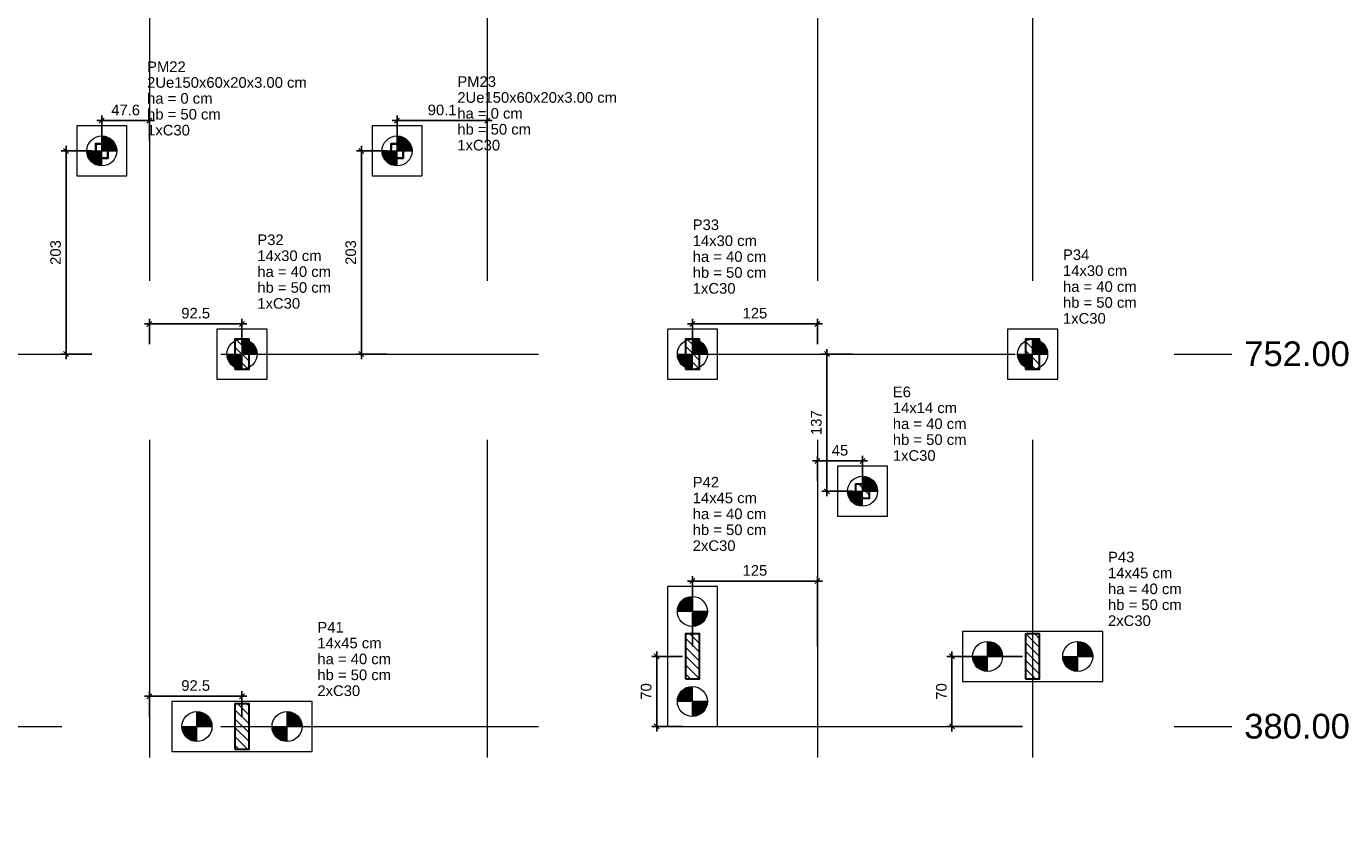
# Model space of a CAD drawing. Header units: millimetres. Extents: x 10906 to 25863, y 1966 to 4861.
# Tile 13 of 163: x 10970 to 10997, y 2936 to 2952. Entities that reach past the tile are written whole.
import ezdxf

# ---------------------------------------------------------------- set-up
doc = ezdxf.new("R2010")
doc.units = ezdxf.units.MM
doc.linetypes.add('DASHED2', pattern=[9.525, 6.35, -3.175])
doc.linetypes.add('DOT2', pattern=[3.175, 0, -3.175])
for name, color, linetype, lineweight in [('LC-Cotas', 4, 'Continuous', 5), ('LC-Eixos', 5, 'DASHED2', 5), ('LC-Estacas dos blocos', 252, 'Continuous', 5), ('LC-Hachuras dos pilares', 8, 'Continuous', 5), ('LC-Seção das fundações', 7, 'Continuous', 5), ('LC-Seção dos pilares', 4, 'Continuous', 30), ('LC-Textos', 7, 'Continuous', 20)]:
    doc.layers.add(name, color=color, linetype=linetype, lineweight=lineweight)
doc.styles.add('Arial', font='arial.ttf')
doc.styles.get("Standard").update_dxf_attribs({"font": 'arial.ttf'})
doc.dimstyles.new('UM_50.000000', dxfattribs={"dimtxt": 0.18, "dimasz": 0.2, "dimexe": 0.2, "dimexo": 0.5, "dimgap": 0, "dimtad": 1, "dimtih": 1, "dimtoh": 1, "dimlfac": 50, "dimzin": 0, "dimdsep": 46, "dimtxsty": 'Standard', "dimcen": 0.09, "dimdle": 0.2, "dimclrd": 256, "dimclre": 256, "dimclrt": 7, "dimazin": 0, "dimtfac": 1, "dimtofl": 0, "dimtmove": 0, "dimatfit": 3, "dimfxl": 1, "dimtolj": 1, "dimtzin": 0, "dimarcsym": 0})
pattern_1 = [(135, (10908.55917, 2930.6675), (-0.08838835, -0.08838835), [])]

# ---------------------------------------------------------------- blocks, each defined once
blk = doc.blocks.new('_Oblique')
at = {"color": 0, "linetype": 'ByBlock', "lineweight": -2}
blk.add_line((-0.5, -0.5), (0.5, 0.5), dxfattribs=at)
blk = doc.blocks.new('*D1348')
at = {"layer": 'Defpoints', "color": 0, "transparency": 16777216}
for p in [(10983.659, 2939.668), (10982.947, 2938.268), (10983.659, 2938.268)]:
    blk.add_point(p, dxfattribs=at)
at = {"layer": 'LC-Cotas', "lineweight": -2, "transparency": 16777216}
for p, q in [((10982.947, 2939.768), (10982.947, 2938.168)), ((10983.459, 2939.668), (10982.847, 2939.668)), ((10983.459, 2938.268), (10982.847, 2938.268))]:
    blk.add_line(p, q, dxfattribs=at)
at = {"layer": 'LC-Cotas', "lineweight": -2, "transparency": 16777216, "xscale": 0.1, "yscale": 0.1, "zscale": 0.1}
for p, rotation in [((10982.947, 2939.668), 90), ((10982.947, 2938.268), 270)]:
    blk.add_blockref('_Oblique', p, dxfattribs=dict(at, rotation=rotation))
at = {"layer": 'LC-Cotas', "color": 7, "transparency": 16777216, "insert": (10982.736, 2938.968), "char_height": 0.2118, "attachment_point": 5, "rotation": 90, "style": 'Arial'}
blk.add_mtext('\\A1;70', dxfattribs=at)
blk = doc.blocks.new('*D1349')
at = {"layer": 'Defpoints', "color": 0, "transparency": 16777216}
for p in [(10990.459, 2939.668), (10988.847, 2938.268), (10990.459, 2938.268)]:
    blk.add_point(p, dxfattribs=at)
at = {"layer": 'LC-Cotas', "lineweight": -2, "transparency": 16777216}
for p, q in [((10988.847, 2939.768), (10988.847, 2938.168)), ((10990.259, 2939.668), (10988.747, 2939.668)), ((10990.259, 2938.268), (10988.747, 2938.268))]:
    blk.add_line(p, q, dxfattribs=at)
at = {"layer": 'LC-Cotas', "lineweight": -2, "transparency": 16777216, "xscale": 0.1, "yscale": 0.1, "zscale": 0.1}
for p, rotation in [((10988.847, 2939.668), 90), ((10988.847, 2938.268), 270)]:
    blk.add_blockref('_Oblique', p, dxfattribs=dict(at, rotation=rotation))
at = {"layer": 'LC-Cotas', "color": 7, "transparency": 16777216, "insert": (10988.636, 2938.968), "char_height": 0.2118, "attachment_point": 5, "rotation": 90, "style": 'Arial'}
blk.add_mtext('\\A1;70', dxfattribs=at)
blk = doc.blocks.new('*D1360')
at = {"layer": 'Defpoints', "color": 0, "transparency": 16777216}
for p in [(10986.347, 2945.708), (10987.059, 2945.708), (10987.059, 2942.968)]:
    blk.add_point(p, dxfattribs=at)
at = {"layer": 'LC-Cotas', "lineweight": -2, "transparency": 16777216}
for p, q in [((10986.347, 2942.868), (10986.347, 2945.808)), ((10986.859, 2945.708), (10986.247, 2945.708)), ((10986.859, 2942.968), (10986.247, 2942.968))]:
    blk.add_line(p, q, dxfattribs=at)
at = {"layer": 'LC-Cotas', "lineweight": -2, "transparency": 16777216, "xscale": 0.1, "yscale": 0.1, "zscale": 0.1}
for p, rotation in [((10986.347, 2945.708), 90), ((10986.347, 2942.968), 270)]:
    blk.add_blockref('_Oblique', p, dxfattribs=dict(at, rotation=rotation))
at = {"layer": 'LC-Cotas', "color": 7, "transparency": 16777216, "insert": (10986.136, 2944.338), "char_height": 0.2118, "attachment_point": 5, "rotation": 90, "style": 'Arial'}
blk.add_mtext('\\A1;137', dxfattribs=at)
blk = doc.blocks.new('*D1377')
at = {"layer": 'Defpoints', "color": 0, "transparency": 16777216}
for p in [(10971.857, 2949.768), (10971.145, 2945.708), (10971.857, 2945.708)]:
    blk.add_point(p, dxfattribs=at)
at = {"layer": 'LC-Cotas', "lineweight": -2, "transparency": 16777216}
for p, q in [((10971.657, 2949.768), (10971.045, 2949.768)), ((10971.145, 2949.868), (10971.145, 2945.608)), ((10971.657, 2945.708), (10971.045, 2945.708))]:
    blk.add_line(p, q, dxfattribs=at)
at = {"layer": 'LC-Cotas', "lineweight": -2, "transparency": 16777216, "xscale": 0.1, "yscale": 0.1, "zscale": 0.1}
for p, rotation in [((10971.145, 2949.768), 90), ((10971.145, 2945.708), 270)]:
    blk.add_blockref('_Oblique', p, dxfattribs=dict(at, rotation=rotation))
at = {"layer": 'LC-Cotas', "color": 7, "transparency": 16777216, "insert": (10970.934, 2947.738), "char_height": 0.2118, "attachment_point": 5, "rotation": 90, "style": 'Arial'}
blk.add_mtext('\\A1;203', dxfattribs=at)
blk = doc.blocks.new('*D1378')
at = {"layer": 'Defpoints', "color": 0, "transparency": 16777216}
for p in [(10977.757, 2949.768), (10977.045, 2945.708), (10977.757, 2945.708)]:
    blk.add_point(p, dxfattribs=at)
at = {"layer": 'LC-Cotas', "lineweight": -2, "transparency": 16777216}
for p, q in [((10977.557, 2949.768), (10976.945, 2949.768)), ((10977.045, 2949.868), (10977.045, 2945.608)), ((10977.557, 2945.708), (10976.945, 2945.708))]:
    blk.add_line(p, q, dxfattribs=at)
at = {"layer": 'LC-Cotas', "lineweight": -2, "transparency": 16777216, "xscale": 0.1, "yscale": 0.1, "zscale": 0.1}
for p, rotation in [((10977.045, 2949.768), 90), ((10977.045, 2945.708), 270)]:
    blk.add_blockref('_Oblique', p, dxfattribs=dict(at, rotation=rotation))
at = {"layer": 'LC-Cotas', "color": 7, "transparency": 16777216, "insert": (10976.834, 2947.738), "char_height": 0.2118, "attachment_point": 5, "rotation": 90, "style": 'Arial'}
blk.add_mtext('\\A1;203', dxfattribs=at)
blk = doc.blocks.new('*D1391')
at = {"layer": 'Defpoints', "color": 0, "transparency": 16777216}
for p in [(10972.809, 2946.313), (10972.809, 2945.708), (10974.659, 2945.708)]:
    blk.add_point(p, dxfattribs=at)
at = {"layer": 'LC-Cotas', "lineweight": -2, "transparency": 16777216}
for p, q in [((10972.809, 2945.908), (10972.809, 2946.413)), ((10974.659, 2945.908), (10974.659, 2946.413)), ((10974.759, 2946.313), (10972.709, 2946.313))]:
    blk.add_line(p, q, dxfattribs=at)
at = {"layer": 'LC-Cotas', "lineweight": -2, "transparency": 16777216, "xscale": 0.1, "yscale": 0.1, "zscale": 0.1, "rotation": 180}
blk.add_blockref('_Oblique', (10972.809, 2946.313), dxfattribs=at)
at = {"layer": 'LC-Cotas', "lineweight": -2, "transparency": 16777216, "xscale": 0.1, "yscale": 0.1, "zscale": 0.1}
blk.add_blockref('_Oblique', (10974.659, 2946.313), dxfattribs=at)
at = {"layer": 'LC-Cotas', "color": 7, "transparency": 16777216, "insert": (10973.734, 2946.525), "char_height": 0.2118, "attachment_point": 5, "rotation": 0.0057, "style": 'Arial'}
blk.add_mtext('\\A1;92.5', dxfattribs=at)
blk = doc.blocks.new('*D1392')
at = {"layer": 'Defpoints', "color": 0, "transparency": 16777216}
for p in [(10986.159, 2946.313), (10983.659, 2945.708), (10986.159, 2945.708)]:
    blk.add_point(p, dxfattribs=at)
at = {"layer": 'LC-Cotas', "lineweight": -2, "transparency": 16777216}
for p, q in [((10983.659, 2945.908), (10983.659, 2946.413)), ((10986.159, 2945.908), (10986.159, 2946.413)), ((10983.559, 2946.313), (10986.259, 2946.313))]:
    blk.add_line(p, q, dxfattribs=at)
at = {"layer": 'LC-Cotas', "lineweight": -2, "transparency": 16777216, "xscale": 0.1, "yscale": 0.1, "zscale": 0.1, "rotation": 180}
blk.add_blockref('_Oblique', (10983.659, 2946.313), dxfattribs=at)
at = {"layer": 'LC-Cotas', "lineweight": -2, "transparency": 16777216, "xscale": 0.1, "yscale": 0.1, "zscale": 0.1}
blk.add_blockref('_Oblique', (10986.159, 2946.313), dxfattribs=at)
at = {"layer": 'LC-Cotas', "color": 7, "transparency": 16777216, "insert": (10984.909, 2946.525), "char_height": 0.2118, "attachment_point": 5, "rotation": 0.0057, "style": 'Arial'}
blk.add_mtext('\\A1;125', dxfattribs=at)
blk = doc.blocks.new('*D1396')
at = {"layer": 'Defpoints', "color": 0, "transparency": 16777216}
for p in [(10972.809, 2938.873), (10972.809, 2938.268), (10974.659, 2938.268)]:
    blk.add_point(p, dxfattribs=at)
at = {"layer": 'LC-Cotas', "lineweight": -2, "transparency": 16777216}
for p, q in [((10972.809, 2938.468), (10972.809, 2938.973)), ((10974.659, 2938.468), (10974.659, 2938.973)), ((10974.759, 2938.873), (10972.709, 2938.873))]:
    blk.add_line(p, q, dxfattribs=at)
at = {"layer": 'LC-Cotas', "lineweight": -2, "transparency": 16777216, "xscale": 0.1, "yscale": 0.1, "zscale": 0.1, "rotation": 180}
blk.add_blockref('_Oblique', (10972.809, 2938.873), dxfattribs=at)
at = {"layer": 'LC-Cotas', "lineweight": -2, "transparency": 16777216, "xscale": 0.1, "yscale": 0.1, "zscale": 0.1}
blk.add_blockref('_Oblique', (10974.659, 2938.873), dxfattribs=at)
at = {"layer": 'LC-Cotas', "color": 7, "transparency": 16777216, "insert": (10973.734, 2939.085), "char_height": 0.2118, "attachment_point": 5, "rotation": 0.0057, "style": 'Arial'}
blk.add_mtext('\\A1;92.5', dxfattribs=at)
blk = doc.blocks.new('*D1397')
at = {"layer": 'Defpoints', "color": 0, "transparency": 16777216}
for p in [(10986.159, 2941.173), (10983.659, 2939.668), (10986.159, 2939.668)]:
    blk.add_point(p, dxfattribs=at)
at = {"layer": 'LC-Cotas', "lineweight": -2, "transparency": 16777216}
for p, q in [((10983.559, 2941.173), (10986.259, 2941.173)), ((10983.659, 2939.868), (10983.659, 2941.273)), ((10986.159, 2939.868), (10986.159, 2941.273))]:
    blk.add_line(p, q, dxfattribs=at)
at = {"layer": 'LC-Cotas', "lineweight": -2, "transparency": 16777216, "xscale": 0.1, "yscale": 0.1, "zscale": 0.1, "rotation": 180}
blk.add_blockref('_Oblique', (10983.659, 2941.173), dxfattribs=at)
at = {"layer": 'LC-Cotas', "lineweight": -2, "transparency": 16777216, "xscale": 0.1, "yscale": 0.1, "zscale": 0.1}
blk.add_blockref('_Oblique', (10986.159, 2941.173), dxfattribs=at)
at = {"layer": 'LC-Cotas', "color": 7, "transparency": 16777216, "insert": (10984.909, 2941.385), "char_height": 0.2118, "attachment_point": 5, "rotation": 0.0057, "style": 'Arial'}
blk.add_mtext('\\A1;125', dxfattribs=at)
blk = doc.blocks.new('*D1407')
at = {"layer": 'Defpoints', "color": 0, "transparency": 16777216}
for p in [(10986.159, 2943.573), (10986.159, 2942.968), (10987.059, 2942.968)]:
    blk.add_point(p, dxfattribs=at)
at = {"layer": 'LC-Cotas', "lineweight": -2, "transparency": 16777216}
for p, q in [((10987.159, 2943.573), (10986.059, 2943.573)), ((10986.159, 2943.168), (10986.159, 2943.673)), ((10987.059, 2943.168), (10987.059, 2943.673))]:
    blk.add_line(p, q, dxfattribs=at)
at = {"layer": 'LC-Cotas', "lineweight": -2, "transparency": 16777216, "xscale": 0.1, "yscale": 0.1, "zscale": 0.1, "rotation": 180}
blk.add_blockref('_Oblique', (10986.159, 2943.573), dxfattribs=at)
at = {"layer": 'LC-Cotas', "lineweight": -2, "transparency": 16777216, "xscale": 0.1, "yscale": 0.1, "zscale": 0.1}
blk.add_blockref('_Oblique', (10987.059, 2943.573), dxfattribs=at)
at = {"layer": 'LC-Cotas', "color": 7, "transparency": 16777216, "insert": (10986.609, 2943.785), "char_height": 0.2118, "attachment_point": 5, "rotation": 0.0057, "style": 'Arial'}
blk.add_mtext('\\A1;45', dxfattribs=at)
blk = doc.blocks.new('*D1305')
at = {"layer": 'Defpoints', "color": 0, "transparency": 16777216}
for p in [(10972.809, 2950.373), (10971.857, 2949.768), (10972.809, 2949.768)]:
    blk.add_point(p, dxfattribs=at)
at = {"layer": 'LC-Cotas', "lineweight": -2, "transparency": 16777216}
for p, q in [((10971.757, 2950.373), (10972.909, 2950.373)), ((10971.857, 2949.968), (10971.857, 2950.473)), ((10972.809, 2949.968), (10972.809, 2950.473))]:
    blk.add_line(p, q, dxfattribs=at)
at = {"layer": 'LC-Cotas', "lineweight": -2, "transparency": 16777216, "xscale": 0.1, "yscale": 0.1, "zscale": 0.1, "rotation": 180}
blk.add_blockref('_Oblique', (10971.857, 2950.373), dxfattribs=at)
at = {"layer": 'LC-Cotas', "lineweight": -2, "transparency": 16777216, "xscale": 0.1, "yscale": 0.1, "zscale": 0.1}
blk.add_blockref('_Oblique', (10972.809, 2950.373), dxfattribs=at)
at = {"layer": 'LC-Cotas', "color": 7, "transparency": 16777216, "insert": (10972.333, 2950.585), "char_height": 0.2118, "attachment_point": 5, "rotation": 0.0057, "style": 'Arial'}
blk.add_mtext('\\A1;47.6', dxfattribs=at)
blk = doc.blocks.new('*D1306')
at = {"layer": 'Defpoints', "color": 0, "transparency": 16777216}
for p in [(10979.559, 2950.373), (10977.757, 2949.768), (10979.559, 2949.768)]:
    blk.add_point(p, dxfattribs=at)
at = {"layer": 'LC-Cotas', "lineweight": -2, "transparency": 16777216}
for p, q in [((10977.657, 2950.373), (10979.659, 2950.373)), ((10977.757, 2949.968), (10977.757, 2950.473)), ((10979.559, 2949.968), (10979.559, 2950.473))]:
    blk.add_line(p, q, dxfattribs=at)
at = {"layer": 'LC-Cotas', "lineweight": -2, "transparency": 16777216, "xscale": 0.1, "yscale": 0.1, "zscale": 0.1, "rotation": 180}
blk.add_blockref('_Oblique', (10977.757, 2950.373), dxfattribs=at)
at = {"layer": 'LC-Cotas', "lineweight": -2, "transparency": 16777216, "xscale": 0.1, "yscale": 0.1, "zscale": 0.1}
blk.add_blockref('_Oblique', (10979.559, 2950.373), dxfattribs=at)
at = {"layer": 'LC-Cotas', "color": 7, "transparency": 16777216, "insert": (10978.658, 2950.585), "char_height": 0.2118, "attachment_point": 5, "rotation": 0.0057, "style": 'Arial'}
blk.add_mtext('\\A1;90.1', dxfattribs=at)

msp = doc.modelspace()

# ---------------------------------------------------------------- hatches: boundary and pattern name
at = {"layer": 'LC-Estacas dos blocos', "linetype": 'Continuous'}
for points in [[(10972.15717, 2949.76751), (10972.14695, 2949.84515), (10972.11698, 2949.91751), (10972.0693, 2949.97964), (10972.00717, 2950.02731), (10971.93481, 2950.05728), (10971.85717, 2950.06751), (10971.85717, 2949.76751), (10972.15717, 2949.76751)], [(10978.05717, 2949.76751), (10978.04695, 2949.84515), (10978.01698, 2949.91751), (10977.9693, 2949.97964), (10977.90717, 2950.02731), (10977.83481, 2950.05728), (10977.75717, 2950.06751), (10977.75717, 2949.76751), (10978.05717, 2949.76751)], [(10971.77952, 2949.47773), (10971.85717, 2949.46751), (10971.85717, 2949.76751), (10971.55717, 2949.76751), (10971.56739, 2949.68986), (10971.59736, 2949.61751), (10971.64504, 2949.55537), (10971.70717, 2949.5077), (10971.77952, 2949.47773)], [(10977.67952, 2949.47773), (10977.75717, 2949.46751), (10977.75717, 2949.76751), (10977.45717, 2949.76751), (10977.46739, 2949.68986), (10977.49736, 2949.61751), (10977.54504, 2949.55537), (10977.60717, 2949.5077), (10977.67952, 2949.47773)], [(10974.94895, 2945.78515), (10974.91898, 2945.85751), (10974.8713, 2945.91964), (10974.80917, 2945.96731), (10974.73681, 2945.99728), (10974.65917, 2946.00751), (10974.65917, 2945.70751), (10974.95917, 2945.70751), (10974.94895, 2945.78515)], [(10983.94895, 2945.78515), (10983.91898, 2945.85751), (10983.8713, 2945.91964), (10983.80917, 2945.96731), (10983.73681, 2945.99728), (10983.65917, 2946.00751), (10983.65917, 2945.70751), (10983.95917, 2945.70751), (10983.94895, 2945.78515)], [(10990.74895, 2945.78515), (10990.71898, 2945.85751), (10990.6713, 2945.91964), (10990.60917, 2945.96731), (10990.53681, 2945.99728), (10990.45917, 2946.00751), (10990.45917, 2945.70751), (10990.75917, 2945.70751), (10990.74895, 2945.78515)], [(10974.58152, 2945.41773), (10974.65917, 2945.40751), (10974.65917, 2945.70751), (10974.35917, 2945.70751), (10974.36939, 2945.62986), (10974.39936, 2945.55751), (10974.44704, 2945.49537), (10974.50917, 2945.4477), (10974.58152, 2945.41773)], [(10983.58152, 2945.41773), (10983.65917, 2945.40751), (10983.65917, 2945.70751), (10983.35917, 2945.70751), (10983.36939, 2945.62986), (10983.39936, 2945.55751), (10983.44704, 2945.49537), (10983.50917, 2945.4477), (10983.58152, 2945.41773)], [(10990.38152, 2945.41773), (10990.45917, 2945.40751), (10990.45917, 2945.70751), (10990.15917, 2945.70751), (10990.16939, 2945.62986), (10990.19936, 2945.55751), (10990.24704, 2945.49537), (10990.30917, 2945.4477), (10990.38152, 2945.41773)], [(10987.34895, 2943.04515), (10987.31898, 2943.11751), (10987.2713, 2943.17964), (10987.20917, 2943.22731), (10987.13681, 2943.25728), (10987.05917, 2943.26751), (10987.05917, 2942.96751), (10987.35917, 2942.96751), (10987.34895, 2943.04515)], [(10986.98152, 2942.67773), (10987.05917, 2942.66751), (10987.05917, 2942.96751), (10986.75917, 2942.96751), (10986.76939, 2942.88986), (10986.79936, 2942.81751), (10986.84704, 2942.75537), (10986.90917, 2942.7077), (10986.98152, 2942.67773)], [(10983.35917, 2940.56751), (10983.65917, 2940.56751), (10983.65917, 2940.86751), (10983.58152, 2940.85728), (10983.50917, 2940.82731), (10983.44704, 2940.77964), (10983.39936, 2940.71751), (10983.36939, 2940.64515), (10983.35917, 2940.56751)], [(10983.80917, 2940.3077), (10983.8713, 2940.35537), (10983.91898, 2940.41751), (10983.94895, 2940.48986), (10983.95917, 2940.56751), (10983.65917, 2940.56751), (10983.65917, 2940.26751), (10983.73681, 2940.27773), (10983.80917, 2940.3077)], [(10989.84895, 2939.74515), (10989.81898, 2939.81751), (10989.7713, 2939.87964), (10989.70917, 2939.92731), (10989.63681, 2939.95728), (10989.55917, 2939.96751), (10989.55917, 2939.66751), (10989.85917, 2939.66751), (10989.84895, 2939.74515)], [(10991.64895, 2939.74515), (10991.61898, 2939.81751), (10991.5713, 2939.87964), (10991.50917, 2939.92731), (10991.43681, 2939.95728), (10991.35917, 2939.96751), (10991.35917, 2939.66751), (10991.65917, 2939.66751), (10991.64895, 2939.74515)], [(10989.48152, 2939.37773), (10989.55917, 2939.36751), (10989.55917, 2939.66751), (10989.25917, 2939.66751), (10989.26939, 2939.58986), (10989.29936, 2939.51751), (10989.34704, 2939.45537), (10989.40917, 2939.4077), (10989.48152, 2939.37773)], [(10991.28152, 2939.37773), (10991.35917, 2939.36751), (10991.35917, 2939.66751), (10991.05917, 2939.66751), (10991.06939, 2939.58986), (10991.09936, 2939.51751), (10991.14704, 2939.45537), (10991.20917, 2939.4077), (10991.28152, 2939.37773)], [(10983.35917, 2938.76751), (10983.65917, 2938.76751), (10983.65917, 2939.06751), (10983.58152, 2939.05728), (10983.50917, 2939.02731), (10983.44704, 2938.97964), (10983.39936, 2938.91751), (10983.36939, 2938.84515), (10983.35917, 2938.76751)], [(10983.80917, 2938.5077), (10983.8713, 2938.55537), (10983.91898, 2938.61751), (10983.94895, 2938.68986), (10983.95917, 2938.76751), (10983.65917, 2938.76751), (10983.65917, 2938.46751), (10983.73681, 2938.47773), (10983.80917, 2938.5077)], [(10974.05917, 2938.26751), (10974.04895, 2938.34515), (10974.01898, 2938.41751), (10973.9713, 2938.47964), (10973.90917, 2938.52731), (10973.83681, 2938.55728), (10973.75917, 2938.56751), (10973.75917, 2938.26751), (10974.05917, 2938.26751)], [(10975.84895, 2938.34515), (10975.81898, 2938.41751), (10975.7713, 2938.47964), (10975.70917, 2938.52731), (10975.63681, 2938.55728), (10975.55917, 2938.56751), (10975.55917, 2938.26751), (10975.85917, 2938.26751), (10975.84895, 2938.34515)], [(10973.68152, 2937.97773), (10973.75917, 2937.96751), (10973.75917, 2938.26751), (10973.45917, 2938.26751), (10973.46939, 2938.18986), (10973.49936, 2938.11751), (10973.54704, 2938.05537), (10973.60917, 2938.0077), (10973.68152, 2937.97773)], [(10975.48152, 2937.97773), (10975.55917, 2937.96751), (10975.55917, 2938.26751), (10975.25917, 2938.26751), (10975.26939, 2938.18986), (10975.29936, 2938.11751), (10975.34704, 2938.05537), (10975.40917, 2938.0077), (10975.48152, 2937.97773)]]:
    msp.add_hatch(color=256, dxfattribs=at).paths.add_polyline_path(points)
at = {"layer": 'LC-Hachuras dos pilares', "linetype": 'Continuous'}
h = msp.add_hatch(dxfattribs=at)
h.set_pattern_fill('ANSI31', color=256, angle=90, style=0)
h.set_pattern_definition(pattern_1)
h.paths.add_polyline_path([(10971.97117, 2949.91751), (10971.97211, 2949.91743), (10971.97302, 2949.91721), (10971.97389, 2949.91685), (10971.97469, 2949.91636), (10971.97541, 2949.91575), (10971.97602, 2949.91503), (10971.97651, 2949.91423), (10971.97687, 2949.91336), (10971.97709, 2949.91244), (10971.97717, 2949.91151), (10971.97717, 2949.62351), (10971.97709, 2949.62257), (10971.97687, 2949.62165), (10971.97651, 2949.62078), (10971.97602, 2949.61998), (10971.97541, 2949.61926), (10971.97469, 2949.61865), (10971.97389, 2949.61816), (10971.97302, 2949.6178), (10971.97211, 2949.61758), (10971.97117, 2949.61751), (10971.74317, 2949.61751), (10971.74223, 2949.61758), (10971.74131, 2949.6178), (10971.74044, 2949.61816), (10971.73964, 2949.61865), (10971.73893, 2949.61926), (10971.73831, 2949.61998), (10971.73782, 2949.62078), (10971.73746, 2949.62165), (10971.73724, 2949.62257), (10971.73717, 2949.62351), (10971.73717, 2949.91151), (10971.73724, 2949.91244), (10971.73746, 2949.91336), (10971.73782, 2949.91423), (10971.73831, 2949.91503), (10971.73893, 2949.91575), (10971.73964, 2949.91636), (10971.74044, 2949.91685), (10971.74131, 2949.91721), (10971.74223, 2949.91743), (10971.74317, 2949.91751), (10971.97117, 2949.91751)])
h.paths.add_polyline_path([(10971.96517, 2949.91151), (10971.96611, 2949.91143), (10971.96702, 2949.91121), (10971.96789, 2949.91085), (10971.96869, 2949.91036), (10971.96941, 2949.90975), (10971.97002, 2949.90903), (10971.97051, 2949.90823), (10971.97087, 2949.90736), (10971.97109, 2949.90644), (10971.97117, 2949.90551), (10971.97117, 2949.62951), (10971.97109, 2949.62857), (10971.97087, 2949.62765), (10971.97051, 2949.62678), (10971.97002, 2949.62598), (10971.96941, 2949.62526), (10971.96869, 2949.62465), (10971.96789, 2949.62416), (10971.96702, 2949.6238), (10971.96611, 2949.62358), (10971.96517, 2949.62351), (10971.74917, 2949.62351), (10971.74823, 2949.62358), (10971.74731, 2949.6238), (10971.74644, 2949.62416), (10971.74564, 2949.62465), (10971.74493, 2949.62526), (10971.74431, 2949.62598), (10971.74382, 2949.62678), (10971.74346, 2949.62765), (10971.74324, 2949.62857), (10971.74317, 2949.62951), (10971.74317, 2949.90551), (10971.74324, 2949.90644), (10971.74346, 2949.90736), (10971.74382, 2949.90823), (10971.74431, 2949.90903), (10971.74493, 2949.90975), (10971.74564, 2949.91036), (10971.74644, 2949.91085), (10971.74731, 2949.91121), (10971.74823, 2949.91143), (10971.74917, 2949.91151), (10971.96517, 2949.91151)], flags=0)
h = msp.add_hatch(dxfattribs=at)
h.set_pattern_fill('ANSI31', color=256, angle=90, style=0)
h.set_pattern_definition(pattern_1)
h.paths.add_polyline_path([(10977.87117, 2949.91751), (10977.87211, 2949.91743), (10977.87302, 2949.91721), (10977.87389, 2949.91685), (10977.87469, 2949.91636), (10977.87541, 2949.91575), (10977.87602, 2949.91503), (10977.87651, 2949.91423), (10977.87687, 2949.91336), (10977.87709, 2949.91244), (10977.87717, 2949.91151), (10977.87717, 2949.62351), (10977.87709, 2949.62257), (10977.87687, 2949.62165), (10977.87651, 2949.62078), (10977.87602, 2949.61998), (10977.87541, 2949.61926), (10977.87469, 2949.61865), (10977.87389, 2949.61816), (10977.87302, 2949.6178), (10977.87211, 2949.61758), (10977.87117, 2949.61751), (10977.64317, 2949.61751), (10977.64223, 2949.61758), (10977.64131, 2949.6178), (10977.64044, 2949.61816), (10977.63964, 2949.61865), (10977.63893, 2949.61926), (10977.63831, 2949.61998), (10977.63782, 2949.62078), (10977.63746, 2949.62165), (10977.63724, 2949.62257), (10977.63717, 2949.62351), (10977.63717, 2949.91151), (10977.63724, 2949.91244), (10977.63746, 2949.91336), (10977.63782, 2949.91423), (10977.63831, 2949.91503), (10977.63893, 2949.91575), (10977.63964, 2949.91636), (10977.64044, 2949.91685), (10977.64131, 2949.91721), (10977.64223, 2949.91743), (10977.64317, 2949.91751), (10977.87117, 2949.91751)])
h.paths.add_polyline_path([(10977.86517, 2949.91151), (10977.86611, 2949.91143), (10977.86702, 2949.91121), (10977.86789, 2949.91085), (10977.86869, 2949.91036), (10977.86941, 2949.90975), (10977.87002, 2949.90903), (10977.87051, 2949.90823), (10977.87087, 2949.90736), (10977.87109, 2949.90644), (10977.87117, 2949.90551), (10977.87117, 2949.62951), (10977.87109, 2949.62857), (10977.87087, 2949.62765), (10977.87051, 2949.62678), (10977.87002, 2949.62598), (10977.86941, 2949.62526), (10977.86869, 2949.62465), (10977.86789, 2949.62416), (10977.86702, 2949.6238), (10977.86611, 2949.62358), (10977.86517, 2949.62351), (10977.64917, 2949.62351), (10977.64823, 2949.62358), (10977.64731, 2949.6238), (10977.64644, 2949.62416), (10977.64564, 2949.62465), (10977.64493, 2949.62526), (10977.64431, 2949.62598), (10977.64382, 2949.62678), (10977.64346, 2949.62765), (10977.64324, 2949.62857), (10977.64317, 2949.62951), (10977.64317, 2949.90551), (10977.64324, 2949.90644), (10977.64346, 2949.90736), (10977.64382, 2949.90823), (10977.64431, 2949.90903), (10977.64493, 2949.90975), (10977.64564, 2949.91036), (10977.64644, 2949.91085), (10977.64731, 2949.91121), (10977.64823, 2949.91143), (10977.64917, 2949.91151), (10977.86517, 2949.91151)], flags=0)
h = msp.add_hatch(dxfattribs=at)
h.set_pattern_fill('ANSI31', color=256, angle=90, style=0)
h.set_pattern_definition(pattern_1)
h.paths.add_polyline_path([(10974.51917, 2945.40751), (10974.79917, 2945.40751), (10974.79917, 2946.00751), (10974.51917, 2946.00751), (10974.51917, 2945.40751)])
h = msp.add_hatch(dxfattribs=at)
h.set_pattern_fill('ANSI31', color=256, angle=90, style=0)
h.set_pattern_definition(pattern_1)
h.paths.add_polyline_path([(10983.51917, 2945.40751), (10983.79917, 2945.40751), (10983.79917, 2946.00751), (10983.51917, 2946.00751), (10983.51917, 2945.40751)])
h = msp.add_hatch(dxfattribs=at)
h.set_pattern_fill('ANSI31', color=256, angle=90, style=0)
h.set_pattern_definition(pattern_1)
h.paths.add_polyline_path([(10990.31917, 2945.40751), (10990.59917, 2945.40751), (10990.59917, 2946.00751), (10990.31917, 2946.00751), (10990.31917, 2945.40751)])
h = msp.add_hatch(dxfattribs=at)
h.set_pattern_fill('ANSI31', color=256, angle=90, style=0)
h.set_pattern_definition(pattern_1)
h.paths.add_polyline_path([(10986.91917, 2942.82751), (10987.19917, 2942.82751), (10987.19917, 2943.10751), (10986.91917, 2943.10751), (10986.91917, 2942.82751)])
h = msp.add_hatch(dxfattribs=at)
h.set_pattern_fill('ANSI31', color=256, angle=90, style=0)
h.set_pattern_definition(pattern_1)
h.paths.add_polyline_path([(10983.51917, 2939.21751), (10983.79917, 2939.21751), (10983.79917, 2940.11751), (10983.51917, 2940.11751), (10983.51917, 2939.21751)])
h = msp.add_hatch(dxfattribs=at)
h.set_pattern_fill('ANSI31', color=256, angle=90, style=0)
h.set_pattern_definition(pattern_1)
h.paths.add_polyline_path([(10990.31917, 2939.21751), (10990.59917, 2939.21751), (10990.59917, 2940.11751), (10990.31917, 2940.11751), (10990.31917, 2939.21751)])
h = msp.add_hatch(dxfattribs=at)
h.set_pattern_fill('ANSI31', color=256, angle=90, style=0)
h.set_pattern_definition(pattern_1)
h.paths.add_polyline_path([(10974.51917, 2937.81751), (10974.79917, 2937.81751), (10974.79917, 2938.71751), (10974.51917, 2938.71751), (10974.51917, 2937.81751)])

# ---------------------------------------------------------------- linework, layer by layer
at = {"layer": 'LC-Eixos'}
for p, q in [((10972.80917, 2982.09601), (10972.80917, 2920.56751)), ((10979.55917, 2982.09601), (10979.55917, 2920.56751)), ((10986.15917, 2982.09601), (10986.15917, 2920.56751)), ((10990.45917, 2982.09601), (10990.45917, 2920.56751)), ((10907.55917, 2945.70751), (10993.94087, 2945.70751)), ((10993.94087, 2945.70751), (10994.44087, 2945.70751)), ((10907.55917, 2938.26751), (10993.94087, 2938.26751)), ((10993.94087, 2938.26751), (10994.44087, 2938.26751))]:
    msp.add_line(p, q, dxfattribs=at)
at = {"layer": 'LC-Estacas dos blocos'}
for p, q in [((10971.85717, 2949.46751), (10971.85717, 2950.06751)), ((10977.75717, 2949.46751), (10977.75717, 2950.06751)), ((10971.55717, 2949.76751), (10972.15717, 2949.76751)), ((10977.45717, 2949.76751), (10978.05717, 2949.76751)), ((10974.65917, 2945.40751), (10974.65917, 2946.00751)), ((10983.65917, 2945.40751), (10983.65917, 2946.00751)), ((10990.45917, 2945.40751), (10990.45917, 2946.00751)), ((10974.35917, 2945.70751), (10974.95917, 2945.70751)), ((10983.35917, 2945.70751), (10983.95917, 2945.70751)), ((10990.15917, 2945.70751), (10990.75917, 2945.70751)), ((10987.05917, 2942.66751), (10987.05917, 2943.26751)), ((10986.75917, 2942.96751), (10987.35917, 2942.96751)), ((10983.65917, 2940.26751), (10983.65917, 2940.86751)), ((10983.95917, 2940.56751), (10983.35917, 2940.56751)), ((10989.55917, 2939.36751), (10989.55917, 2939.96751)), ((10991.35917, 2939.36751), (10991.35917, 2939.96751)), ((10989.25917, 2939.66751), (10989.85917, 2939.66751)), ((10991.05917, 2939.66751), (10991.65917, 2939.66751)), ((10983.65917, 2938.46751), (10983.65917, 2939.06751)), ((10983.95917, 2938.76751), (10983.35917, 2938.76751)), ((10973.75917, 2937.96751), (10973.75917, 2938.56751)), ((10975.55917, 2937.96751), (10975.55917, 2938.56751)), ((10973.45917, 2938.26751), (10974.05917, 2938.26751)), ((10975.25917, 2938.26751), (10975.85917, 2938.26751))]:
    msp.add_line(p, q, dxfattribs=at)
for centre in [(10971.85717, 2949.76751), (10977.75717, 2949.76751), (10974.65917, 2945.70751), (10983.65917, 2945.70751), (10990.45917, 2945.70751), (10987.05917, 2942.96751), (10983.65917, 2940.56751), (10989.55917, 2939.66751), (10991.35917, 2939.66751), (10983.65917, 2938.76751), (10973.75917, 2938.26751), (10975.55917, 2938.26751)]:
    msp.add_circle(centre, 0.3, dxfattribs=at)
at = {"layer": 'LC-Seção das fundações'}
for points in [[(10971.35717, 2950.26751), (10971.35717, 2949.26751), (10972.35717, 2949.26751), (10972.35717, 2950.26751), (10971.35717, 2950.26751)], [(10977.25717, 2950.26751), (10977.25717, 2949.26751), (10978.25717, 2949.26751), (10978.25717, 2950.26751), (10977.25717, 2950.26751)], [(10974.15917, 2946.20751), (10974.15917, 2945.20751), (10975.15917, 2945.20751), (10975.15917, 2946.20751), (10974.15917, 2946.20751)], [(10983.15917, 2946.20751), (10983.15917, 2945.20751), (10984.15917, 2945.20751), (10984.15917, 2946.20751), (10983.15917, 2946.20751)], [(10989.95917, 2946.20751), (10989.95917, 2945.20751), (10990.95917, 2945.20751), (10990.95917, 2946.20751), (10989.95917, 2946.20751)], [(10986.55917, 2943.46751), (10986.55917, 2942.46751), (10987.55917, 2942.46751), (10987.55917, 2943.46751), (10986.55917, 2943.46751)], [(10983.15917, 2938.26751), (10984.15917, 2938.26751), (10984.15917, 2941.06751), (10983.15917, 2941.06751), (10983.15917, 2938.26751)], [(10989.05917, 2940.16751), (10989.05917, 2939.16751), (10991.85917, 2939.16751), (10991.85917, 2940.16751), (10989.05917, 2940.16751)], [(10973.25917, 2938.76751), (10973.25917, 2937.76751), (10976.05917, 2937.76751), (10976.05917, 2938.76751), (10973.25917, 2938.76751)]]:
    msp.add_lwpolyline(points, close=True, dxfattribs=at)
at = {"layer": 'LC-Seção dos pilares'}
for points in [[(10971.97117, 2949.91751), (10971.97211, 2949.91743), (10971.97302, 2949.91721), (10971.97389, 2949.91685), (10971.97469, 2949.91636), (10971.97541, 2949.91575), (10971.97602, 2949.91503), (10971.97651, 2949.91423), (10971.97687, 2949.91336), (10971.97709, 2949.91244), (10971.97717, 2949.91151), (10971.97717, 2949.62351), (10971.97709, 2949.62257), (10971.97687, 2949.62165), (10971.97651, 2949.62078), (10971.97602, 2949.61998), (10971.97541, 2949.61926), (10971.97469, 2949.61865), (10971.97389, 2949.61816), (10971.97302, 2949.6178), (10971.97211, 2949.61758), (10971.97117, 2949.61751), (10971.74317, 2949.61751), (10971.74223, 2949.61758), (10971.74131, 2949.6178), (10971.74044, 2949.61816), (10971.73964, 2949.61865), (10971.73893, 2949.61926), (10971.73831, 2949.61998), (10971.73782, 2949.62078), (10971.73746, 2949.62165), (10971.73724, 2949.62257), (10971.73717, 2949.62351), (10971.73717, 2949.91151), (10971.73724, 2949.91244), (10971.73746, 2949.91336), (10971.73782, 2949.91423), (10971.73831, 2949.91503), (10971.73893, 2949.91575), (10971.73964, 2949.91636), (10971.74044, 2949.91685), (10971.74131, 2949.91721), (10971.74223, 2949.91743), (10971.74317, 2949.91751), (10971.97117, 2949.91751)], [(10971.96517, 2949.91151), (10971.96611, 2949.91143), (10971.96702, 2949.91121), (10971.96789, 2949.91085), (10971.96869, 2949.91036), (10971.96941, 2949.90975), (10971.97002, 2949.90903), (10971.97051, 2949.90823), (10971.97087, 2949.90736), (10971.97109, 2949.90644), (10971.97117, 2949.90551), (10971.97117, 2949.62951), (10971.97109, 2949.62857), (10971.97087, 2949.62765), (10971.97051, 2949.62678), (10971.97002, 2949.62598), (10971.96941, 2949.62526), (10971.96869, 2949.62465), (10971.96789, 2949.62416), (10971.96702, 2949.6238), (10971.96611, 2949.62358), (10971.96517, 2949.62351), (10971.74917, 2949.62351), (10971.74823, 2949.62358), (10971.74731, 2949.6238), (10971.74644, 2949.62416), (10971.74564, 2949.62465), (10971.74493, 2949.62526), (10971.74431, 2949.62598), (10971.74382, 2949.62678), (10971.74346, 2949.62765), (10971.74324, 2949.62857), (10971.74317, 2949.62951), (10971.74317, 2949.90551), (10971.74324, 2949.90644), (10971.74346, 2949.90736), (10971.74382, 2949.90823), (10971.74431, 2949.90903), (10971.74493, 2949.90975), (10971.74564, 2949.91036), (10971.74644, 2949.91085), (10971.74731, 2949.91121), (10971.74823, 2949.91143), (10971.74917, 2949.91151), (10971.96517, 2949.91151)], [(10977.87117, 2949.91751), (10977.87211, 2949.91743), (10977.87302, 2949.91721), (10977.87389, 2949.91685), (10977.87469, 2949.91636), (10977.87541, 2949.91575), (10977.87602, 2949.91503), (10977.87651, 2949.91423), (10977.87687, 2949.91336), (10977.87709, 2949.91244), (10977.87717, 2949.91151), (10977.87717, 2949.62351), (10977.87709, 2949.62257), (10977.87687, 2949.62165), (10977.87651, 2949.62078), (10977.87602, 2949.61998), (10977.87541, 2949.61926), (10977.87469, 2949.61865), (10977.87389, 2949.61816), (10977.87302, 2949.6178), (10977.87211, 2949.61758), (10977.87117, 2949.61751), (10977.64317, 2949.61751), (10977.64223, 2949.61758), (10977.64131, 2949.6178), (10977.64044, 2949.61816), (10977.63964, 2949.61865), (10977.63893, 2949.61926), (10977.63831, 2949.61998), (10977.63782, 2949.62078), (10977.63746, 2949.62165), (10977.63724, 2949.62257), (10977.63717, 2949.62351), (10977.63717, 2949.91151), (10977.63724, 2949.91244), (10977.63746, 2949.91336), (10977.63782, 2949.91423), (10977.63831, 2949.91503), (10977.63893, 2949.91575), (10977.63964, 2949.91636), (10977.64044, 2949.91685), (10977.64131, 2949.91721), (10977.64223, 2949.91743), (10977.64317, 2949.91751), (10977.87117, 2949.91751)], [(10977.86517, 2949.91151), (10977.86611, 2949.91143), (10977.86702, 2949.91121), (10977.86789, 2949.91085), (10977.86869, 2949.91036), (10977.86941, 2949.90975), (10977.87002, 2949.90903), (10977.87051, 2949.90823), (10977.87087, 2949.90736), (10977.87109, 2949.90644), (10977.87117, 2949.90551), (10977.87117, 2949.62951), (10977.87109, 2949.62857), (10977.87087, 2949.62765), (10977.87051, 2949.62678), (10977.87002, 2949.62598), (10977.86941, 2949.62526), (10977.86869, 2949.62465), (10977.86789, 2949.62416), (10977.86702, 2949.6238), (10977.86611, 2949.62358), (10977.86517, 2949.62351), (10977.64917, 2949.62351), (10977.64823, 2949.62358), (10977.64731, 2949.6238), (10977.64644, 2949.62416), (10977.64564, 2949.62465), (10977.64493, 2949.62526), (10977.64431, 2949.62598), (10977.64382, 2949.62678), (10977.64346, 2949.62765), (10977.64324, 2949.62857), (10977.64317, 2949.62951), (10977.64317, 2949.90551), (10977.64324, 2949.90644), (10977.64346, 2949.90736), (10977.64382, 2949.90823), (10977.64431, 2949.90903), (10977.64493, 2949.90975), (10977.64564, 2949.91036), (10977.64644, 2949.91085), (10977.64731, 2949.91121), (10977.64823, 2949.91143), (10977.64917, 2949.91151), (10977.86517, 2949.91151)], [(10974.51917, 2945.40751), (10974.79917, 2945.40751), (10974.79917, 2946.00751), (10974.51917, 2946.00751), (10974.51917, 2945.40751)], [(10983.51917, 2945.40751), (10983.79917, 2945.40751), (10983.79917, 2946.00751), (10983.51917, 2946.00751), (10983.51917, 2945.40751)], [(10990.31917, 2945.40751), (10990.59917, 2945.40751), (10990.59917, 2946.00751), (10990.31917, 2946.00751), (10990.31917, 2945.40751)], [(10986.91917, 2942.82751), (10987.19917, 2942.82751), (10987.19917, 2943.10751), (10986.91917, 2943.10751), (10986.91917, 2942.82751)], [(10983.51917, 2939.21751), (10983.79917, 2939.21751), (10983.79917, 2940.11751), (10983.51917, 2940.11751), (10983.51917, 2939.21751)], [(10990.31917, 2939.21751), (10990.59917, 2939.21751), (10990.59917, 2940.11751), (10990.31917, 2940.11751), (10990.31917, 2939.21751)], [(10974.51917, 2937.81751), (10974.79917, 2937.81751), (10974.79917, 2938.71751), (10974.51917, 2938.71751), (10974.51917, 2937.81751)]]:
    msp.add_lwpolyline(points, close=True, dxfattribs=at)
at = {"layer": 'LC-Seção dos pilares', "linetype": 'DOT2', "ltscale": 0.05}
for points in [[(10971.73717, 2949.61751), (10971.97717, 2949.61751), (10971.97717, 2949.91751), (10971.73717, 2949.91751), (10971.73717, 2949.61751)], [(10977.63717, 2949.61751), (10977.87717, 2949.61751), (10977.87717, 2949.91751), (10977.63717, 2949.91751), (10977.63717, 2949.61751)]]:
    msp.add_lwpolyline(points, close=True, dxfattribs=at)

# ---------------------------------------------------------------- texts
at = {"layer": 'LC-Textos', "linetype": 'Continuous', "attachment_point": 7, "line_spacing_factor": 0.798, "style": 'Arial'}
for s, insert, char_height, width in [('PM22', (10972.7626, 2951.34468), 0.2118, 1.5315536), ('2Ue150x60x20x3.00 cm', (10972.7626, 2951.02698), 0.2118, 6.3062292), ('PM23', (10978.96213, 2951.04514), 0.2118, 1.5315536), ('ha = 0 cm', (10972.7626, 2950.70928), 0.2118, 2.5916402), ('2Ue150x60x20x3.00 cm', (10978.96213, 2950.72744), 0.2118, 6.3062292), ('hb = 50 cm', (10972.7626, 2950.39158), 0.2118, 2.917381), ('ha = 0 cm', (10978.96213, 2950.40974), 0.2118, 2.5916402), ('1xC30', (10972.7626, 2950.07388), 0.2118, 1.6887093), ('hb = 50 cm', (10978.96213, 2950.09204), 0.2118, 2.917381), ('1xC30', (10978.96213, 2949.77434), 0.2118, 1.6887093), ('P33', (10983.66601, 2948.18327), 0.2118, 1.0429423), ('P32', (10974.96554, 2947.88374), 0.2118, 1.0429423), ('14x30 cm', (10983.66601, 2947.86557), 0.2118, 2.53735), ('14x30 cm', (10974.96554, 2947.56604), 0.2118, 2.53735), ('ha = 40 cm', (10983.66601, 2947.54787), 0.2118, 2.917381), ('P34', (10991.06507, 2947.58421), 0.2118, 1.0429423), ('ha = 40 cm', (10974.96554, 2947.24834), 0.2118, 2.917381), ('hb = 50 cm', (10983.66601, 2947.23017), 0.2118, 2.917381), ('14x30 cm', (10991.06507, 2947.26651), 0.2118, 2.53735), ('hb = 50 cm', (10974.96554, 2946.93064), 0.2118, 2.917381), ('1xC30', (10983.66601, 2946.91247), 0.2118, 1.6887093), ('ha = 40 cm', (10991.06507, 2946.94881), 0.2118, 2.917381), ('1xC30', (10974.96554, 2946.61294), 0.2118, 1.6887093), ('hb = 50 cm', (10991.06507, 2946.63111), 0.2118, 2.917381), ('1xC30', (10991.06507, 2946.31341), 0.2118, 1.6887093), ('752.00', (10994.68797, 2945.46041), 0.4942, 4.2340533), ('E6', (10987.66507, 2944.84421), 0.2118, 0.7172014), ('14x14 cm', (10987.66507, 2944.52651), 0.2118, 2.53735), ('ha = 40 cm', (10987.66507, 2944.20881), 0.2118, 2.917381), ('hb = 50 cm', (10987.66507, 2943.89111), 0.2118, 2.917381), ('1xC30', (10987.66507, 2943.57341), 0.2118, 1.6887093), ('P42', (10983.66601, 2943.04327), 0.2118, 1.0429423), ('14x45 cm', (10983.66601, 2942.72557), 0.2118, 2.53735), ('ha = 40 cm', (10983.66601, 2942.40787), 0.2118, 2.917381), ('hb = 50 cm', (10983.66601, 2942.09017), 0.2118, 2.917381), ('2xC30', (10983.66601, 2941.77247), 0.2118, 1.6887093), ('P43', (10991.96507, 2941.54421), 0.2118, 1.0429423), ('14x45 cm', (10991.96507, 2941.22651), 0.2118, 2.53735), ('ha = 40 cm', (10991.96507, 2940.90881), 0.2118, 2.917381), ('hb = 50 cm', (10991.96507, 2940.59111), 0.2118, 2.917381), ('2xC30', (10991.96507, 2940.27341), 0.2118, 1.6887093), ('P41', (10976.16507, 2940.14421), 0.2118, 1.0429423), ('14x45 cm', (10976.16507, 2939.82651), 0.2118, 2.53735), ('ha = 40 cm', (10976.16507, 2939.50881), 0.2118, 2.917381), ('hb = 50 cm', (10976.16507, 2939.19111), 0.2118, 2.917381), ('2xC30', (10976.16507, 2938.87341), 0.2118, 1.6887093), ('380.00', (10994.68797, 2938.02041), 0.4942, 4.2340533)]:
    msp.add_mtext(s, dxfattribs=dict(at, insert=insert, char_height=char_height, width=width))

# ---------------------------------------------------------------- dimensions: what is measured, and where the dimension line sits
at = {"layer": 'LC-Cotas'}
for base, p1, p2, picture, middle in [((10972.80917, 2950.37341), (10971.85717, 2949.76751), (10972.80917, 2949.76751), '*D1305', (10972.33317, 2950.58521)), ((10979.55917, 2950.37341), (10977.75717, 2949.76751), (10979.55917, 2949.76751), '*D1306', (10978.65817, 2950.58521)), ((10972.80917, 2946.31341), (10974.65917, 2945.70751), (10972.80917, 2945.70751), '*D1391', (10973.73417, 2946.52521)), ((10986.15917, 2946.31341), (10983.65917, 2945.70751), (10986.15917, 2945.70751), '*D1392', (10984.90917, 2946.52521)), ((10986.15917, 2943.57341), (10987.05917, 2942.96751), (10986.15917, 2942.96751), '*D1407', (10986.60917, 2943.78521)), ((10986.15917, 2941.17341), (10983.65917, 2939.66751), (10986.15917, 2939.66751), '*D1397', (10984.90917, 2941.38521)), ((10972.80917, 2938.87341), (10974.65917, 2938.26751), (10972.80917, 2938.26751), '*D1396', (10973.73417, 2939.08521))]:
    dim = msp.add_linear_dim(base=base, p1=p1, p2=p2, dimstyle='UM_50.000000', override={"dimtxt": 0.2118, "dimasz": 0.1, "dimexe": 0.1, "dimexo": 0.2, "dimtad": 1, "dimtih": 0, "dimtoh": 0, "dimdec": 1, "dimlfac": 50, "dimzin": 8, "dimtxsty": 'Arial', "dimblk": 'Oblique', "dimblk1": 'Oblique', "dimblk2": 'Oblique', "dimsah": 1, "dimdle": 0.1, "dimse1": 0, "dimse2": 0, "dimclrt": 7, "dimadec": 1, "dimazin": 3, "dimtmove": 2, "dimldrblk": 'Oblique'}, dxfattribs=at)
    dim.commit()
    dim.dimension.update_dxf_attribs({"geometry": picture, "text_midpoint": middle, "dimtype": 160, "text_rotation": 0.00573})
for base, p1, p2, picture, middle in [((10971.14537, 2945.70751), (10971.85717, 2949.76751), (10971.85717, 2945.70751), '*D1377', (10970.93357, 2947.73751)), ((10977.04537, 2945.70751), (10977.75717, 2949.76751), (10977.75717, 2945.70751), '*D1378', (10976.83357, 2947.73751)), ((10986.34737, 2945.70751), (10987.05917, 2942.96751), (10987.05917, 2945.70751), '*D1360', (10986.13557, 2944.33751)), ((10982.94737, 2938.26751), (10983.65917, 2939.66751), (10983.65917, 2938.26751), '*D1348', (10982.73557, 2938.96751)), ((10988.84737, 2938.26751), (10990.45917, 2939.66751), (10990.45917, 2938.26751), '*D1349', (10988.63557, 2938.96751))]:
    dim = msp.add_linear_dim(base=base, p1=p1, p2=p2, angle=90, dimstyle='UM_50.000000', override={"dimtxt": 0.2118, "dimasz": 0.1, "dimexe": 0.1, "dimexo": 0.2, "dimtad": 1, "dimtih": 0, "dimtoh": 0, "dimdec": 1, "dimlfac": 50, "dimzin": 8, "dimtxsty": 'Arial', "dimblk": 'Oblique', "dimblk1": 'Oblique', "dimblk2": 'Oblique', "dimsah": 1, "dimdle": 0.1, "dimse1": 0, "dimse2": 0, "dimclrt": 7, "dimadec": 1, "dimazin": 3, "dimtmove": 2, "dimldrblk": 'Oblique'}, dxfattribs=at)
    dim.commit()
    dim.dimension.update_dxf_attribs({"geometry": picture, "text_midpoint": middle, "dimtype": 160, "text_rotation": 90})

doc.saveas('drawing.dxf')
